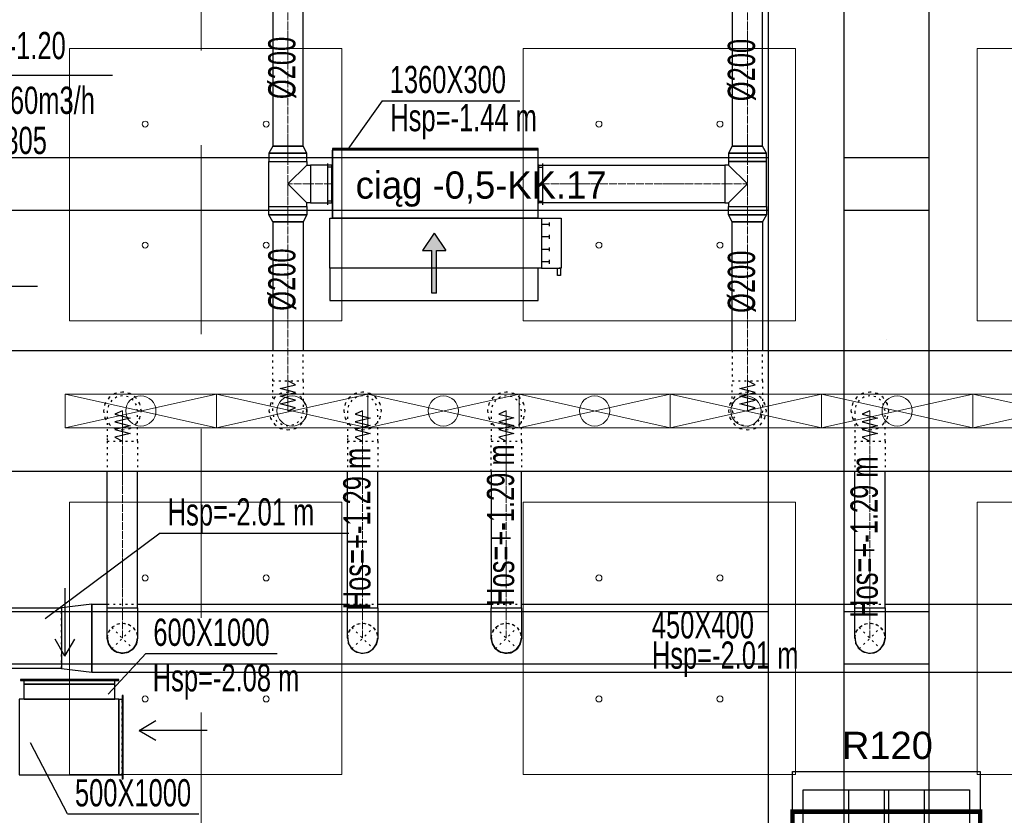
# Model space of a CAD drawing. Header units: centimetres. Extents: x -228435 to 46820, y -89367 to 152985.
# Tile 40 of 252: x -52269 to -45760, y 29331 to 34590. Entities that reach past the tile are written whole.
import ezdxf

# ---------------------------------------------------------------- set-up
doc = ezdxf.new("R2010")
doc.units = ezdxf.units.CM
doc.header["$LTSCALE"] = 50
for name, pattern in [('Balustrady$0$DASHED', [0.75, 0.5, -0.25]), ('CADVENT_CENTERLINE', [9.9, 7.4, -1, 0.5, -1]), ('CADVENT_HIDDEN', [0.8, 0.25, -0.55]), ('Kondygnacja  -0_5$0$HIDDEN', [9.525, 6.35, -3.175]), ('Kondygnacja  -0_5$0$HIDDEN2', [4.7625, 3.175, -1.5875]), ('Osie rzutów$0$DASHDOT2', [12.7, 6.35, -3.175, 0, -3.175])]:
    doc.linetypes.add(name, pattern=pattern)
doc.layers.get('0').update_dxf_attribs({"color": 8})
for name, color, linetype in [('01-103-Went PP_poziom-0_5$0$L_Nawiew', 3, 'Continuous'), ('bgde-nawiewDETAILS', 1, 'Continuous'), ('bgde-nawiewEXP', 1, 'Continuous'), ('bgde-nawiewHIDDEN', 1, 'Continuous'), ('bgde-tekst', 7, 'Continuous'), ('bgde-wywiewEXP', 5, 'Continuous'), ('bgde-wywiewHIDDEN', 5, 'Continuous'), ('bgde-wywiewSOL', 5, 'Continuous'), ('bgde_AJ_strzałki', 7, 'Continuous'), ('bgde_VAV', 7, 'Continuous'), ('bgde_wymiary tłumik VAV', 7, 'Continuous'), ('Kondygnacja  -0_5$0$ARCH_INFO_ODPORNOŚĆ OGNIOWA', 8, 'Continuous'), ('Kondygnacja  -0_5$0$ARCH_KONSTR_POWYŻEJ RZUTU', 8, 'Kondygnacja  -0_5$0$HIDDEN'), ('Kondygnacja  -0_5$0$ARCH_KONSTR_POWYŻEJ RZUTU_IST', 8, 'Kondygnacja  -0_5$0$HIDDEN2'), ('Kondygnacja  -0_5$0$ARCH_KONSTRUKCJA_NIEWIDOCZNA', 8, 'Continuous'), ('Kondygnacja  -0_5$0$ARCH_OKŁADZINA', 8, 'Continuous'), ('Kondygnacja  -0_5$0$ARCH_SŁUPY', 8, 'Continuous'), ('Osie rzutów$0$ARCH_INFO_OSIE_IST', 8, 'Osie rzutów$0$DASHDOT2'), ('Osie rzutów$0$ARCH_INFO_OSIE_OPISY_IST', 8, 'Continuous')]:
    doc.layers.add(name, color=color, linetype=linetype)
for name, color, linetype, lineweight in [('bgde-nawiewCEN', 7, 'Continuous', 13), ('bgde_AJ_specyfikacja', 2, 'Continuous', 30), ('bgde_nawiewnik', 11, 'Continuous', 5), ('SU Lampy kwadratowe  -05$0$ARCH_SUFITY_PODWIESZANE', 8, 'Continuous', 9)]:
    doc.layers.add(name, color=color, linetype=linetype, lineweight=lineweight)
doc.styles.add('Kondygnacja  -0_5$0$Arial', font='ARIAL.TTF')
pattern_1 = [(45, (-1133.3117, -3177.9858), (-0.6735192, 0.6735192), [])]

# ---------------------------------------------------------------- blocks, each defined once
blk = doc.blocks.new('Osie rzutów')
at = {"layer": 'Osie rzutów$0$ARCH_INFO_OSIE_IST', "ltscale": 10}
blk.add_line((7460, 12510), (7460, 4623.26), dxfattribs=at)
blk = doc.blocks.new('SU Lampy kwadratowe  -05$0$moduł sufitu')
at = {"layer": 'SU Lampy kwadratowe  -05$0$ARCH_SUFITY_PODWIESZANE'}
for points in [[(60, -60), (240, -60), (240, -240), (60, -240)], [(360, -60), (540, -60), (540, -240), (360, -240)], [(60, -360), (240, -360), (240, -540), (60, -540)], [(360, -360), (540, -360), (540, -540), (360, -540)]]:
    blk.add_lwpolyline(points, close=True, dxfattribs=at)
for centre in [(110, -110), (190, -110), (410, -110), (490, -110), (110, -190), (190, -190), (410, -190), (490, -190), (110, -410), (190, -410), (410, -410), (490, -410), (110, -490), (190, -490), (410, -490), (490, -490)]:
    blk.add_circle(centre, 2, dxfattribs=at)
blk = doc.blocks.new('SU Lampy kwadratowe  -05')
at = {"layer": 'SU Lampy kwadratowe  -05$0$ARCH_SUFITY_PODWIESZANE'}
for p in [(6860, 8000), (7460, 8000)]:
    blk.add_blockref('SU Lampy kwadratowe  -05$0$moduł sufitu', p, dxfattribs=at)
blk = doc.blocks.new('Kondygnacja  -0_5$0$słup_prostokąt')
at = {"layer": 'Kondygnacja  -0_5$0$ARCH_SŁUPY', "lineweight": 40}
h = blk.add_hatch(dxfattribs=at)
h.set_pattern_fill('ANSI31', color=256, scale=0.3, style=0)
h.set_pattern_definition(pattern_1)
h.paths.add_polyline_path([(36, 34), (39, 34), (39, 84), (36, 84)])
h = blk.add_hatch(dxfattribs=at)
h.set_pattern_fill('ANSI31', color=256, scale=0.3, style=0)
h.set_pattern_definition(pattern_1)
h.paths.add_polyline_path([(89, 80), (89, 83), (39, 83), (39, 80)])
h = blk.add_hatch(dxfattribs=at)
h.set_pattern_fill('ANSI31', color=256, scale=0.3, style=0)
h.set_pattern_definition(pattern_1)
h.paths.add_polyline_path([(89, 34), (92, 34), (92, 84), (89, 84)])
h = blk.add_hatch(dxfattribs=at)
h.set_pattern_fill('ANSI31', color=256, scale=0.3, style=0)
h.set_pattern_definition(pattern_1)
h.paths.add_polyline_path([(89, 57.5), (89, 60.5), (39, 60.5), (39, 57.5)])
h = blk.add_hatch(dxfattribs=at)
h.set_pattern_fill('ANSI31', color=256, scale=0.3, style=0)
h.set_pattern_definition(pattern_1)
h.paths.add_polyline_path([(89, 35), (89, 38), (39, 38), (39, 35)])
at = {"layer": 'Kondygnacja  -0_5$0$ARCH_KONSTRUKCJA_NIEWIDOCZNA'}
blk.add_lwpolyline([(119, 109), (119, 9), (9, 9), (9, 109)], close=True, dxfattribs=at)
for points in [[(36, 109), (36, 84)], [(39, 109), (39, 84)], [(62.5, 109), (62.5, 83)], [(65.5, 109), (65.5, 83)], [(89, 109), (89, 84)], [(92, 109), (92, 84)], [(9, 83), (36, 83)], [(9, 80), (36, 80)], [(92, 83), (119, 83)], [(92, 80), (119, 80)], [(9, 60.5), (36, 60.5)], [(92, 60.5), (119, 60.5)], [(9, 57.5), (36, 57.5)], [(92, 57.5), (119, 57.5)], [(9, 38), (36, 38)], [(9, 35), (36, 35)], [(36, 34), (36, 9)], [(39, 34), (39, 9)], [(62.5, 35), (62.5, 9)], [(65.49, 35), (65.49, 9)], [(89, 34), (89, 9)], [(92, 38), (119, 38)], [(92, 35), (119, 35)], [(92, 34), (92, 9)]]:
    blk.add_lwpolyline(points, dxfattribs=at)
at = {"layer": 'Kondygnacja  -0_5$0$ARCH_OKŁADZINA'}
blk.add_lwpolyline([(2, 121), (126, 121), (126, -3), (2, -3)], close=True, dxfattribs=at)
at = {"layer": 'Kondygnacja  -0_5$0$ARCH_SŁUPY', "lineweight": 40}
for p, q in [((39, 60.5), (89, 60.5)), ((89, 57.5), (39, 57.5))]:
    blk.add_line(p, q, dxfattribs=at)
at = {"layer": 'Kondygnacja  -0_5$0$ARCH_SŁUPY', "lineweight": 30, "const_width": 3}
blk.add_lwpolyline([(2, 94.5), (126, 94.5), (126, 23.5), (2, 23.5)], close=True, dxfattribs=at)
at = {"layer": 'Kondygnacja  -0_5$0$ARCH_SŁUPY', "lineweight": 40}
for points in [[(36, 84), (39, 84), (39, 34), (36, 34)], [(89, 84), (92, 84), (92, 34), (89, 34)]]:
    blk.add_lwpolyline(points, close=True, dxfattribs=at)
for points in [[(89, 83), (39, 83)], [(39, 80), (89, 80)], [(89, 38), (39, 38)], [(39, 35), (89, 35)]]:
    blk.add_lwpolyline(points, dxfattribs=at)
blk = doc.blocks.new('Kondygnacja  -0_5$0$konstrukcja istniejąca -0.5')
at = {"layer": 'Kondygnacja  -0_5$0$ARCH_KONSTR_POWYŻEJ RZUTU_IST', "ltscale": 10}
blk.add_line((7432, 8575), (7432, 7425), dxfattribs=at)
for points in [[(7382, 7425), (7382, 8575)], [(7488, 8575), (7488, 7425)]]:
    blk.add_lwpolyline(points, dxfattribs=at)
at = {"layer": 'Kondygnacja  -0_5$0$ARCH_KONSTR_POWYŻEJ RZUTU_IST', "ltscale": 10, "elevation": 0}
for points in [[(7382, 7832.89), (6338.46, 7832.89), (6338.46, 7867.89), (7382, 7867.89)], [(7432, 7867.89), (7488, 7867.89)], [(7488, 7832.89), (7432, 7832.89)], [(7382, 7532.89), (6338.46, 7532.89), (6338.46, 7567.89), (7382, 7567.89)], [(7432, 7567.89), (7488, 7567.89)], [(7488, 7532.89), (7432, 7532.89)]]:
    blk.add_lwpolyline(points, dxfattribs=at)
blk = doc.blocks.new('*a407')
at = {"layer": 'bgde-tekst'}
blk.add_line((0, 0), (869, 0), dxfattribs=at)
blk = doc.blocks.new('*a413')
at = {"layer": 'bgde-tekst'}
blk.add_line((0, 0), (911, 0), dxfattribs=at)
blk = doc.blocks.new('*a425')
at = {"layer": 'bgde-tekst'}
blk.add_line((0, 0), (1247, 0), dxfattribs=at)
blk = doc.blocks.new('*a373')
at = {"layer": 'bgde-tekst'}
blk.add_line((0, 0), (869, 0), dxfattribs=at)
blk = doc.blocks.new('A$C066D7839')
at = {"layer": 'bgde_nawiewnik'}
for p, q in [((-50, -11.15), (-50, 11.15)), ((-50, 11.15), (50, 11.15)), ((-50, -11.15), (50, 11.15)), ((50, -11.15), (-50, 11.15)), ((50, 11.15), (50, -11.15)), ((50, -11.15), (-50, -11.15))]:
    blk.add_line(p, q, dxfattribs=at)
blk.add_circle((0, 0), 10, dxfattribs=at)
blk = doc.blocks.new('A$C5B3E7367')
at = {"layer": '01-103-Went PP_poziom-0_5$0$L_Nawiew'}
h = blk.add_hatch(color=256, dxfattribs=at)
h.paths.add_polyline_path([(215, 704), (215, 674), (331.7, 674), (331.7, 612.1), (445.9, 689), (331.7, 765.9), (331.7, 704)])
h.paths.add_polyline_path([(48.3, 704), (48.3, 674), (215, 674), (215, 704)])
for p, q in [((215, 1525), (165, 1525)), ((165, 1525), (165, 1505)), ((165, 1505), (215, 1505)), ((215, 1400), (215, 1530)), ((545, 1530), (215, 1530)), ((215, 1530), (215, 1515)), ((545, 1400), (545, 1530)), ((243.8, 1452), (268.8, 1452)), ((256.2, 1452), (256.2, 1400)), ((326.2, 1452), (351.2, 1452)), ((338.8, 1452), (338.8, 1400)), ((408.8, 1452), (433.8, 1452)), ((421.2, 1452), (421.2, 1400)), ((491.2, 1452), (516.2, 1452)), ((503.8, 1452), (503.8, 1400)), ((0, 1378), (215, 1378)), ((0, 0), (0, 1378)), ((545, 1400), (215, 1400)), ((215, 1400), (215, 1378)), ((215, 1378), (215, 0)), ((545, 0), (545, 1400)), ((445.9, 689), (331.7, 765.9)), ((331.7, 704), (331.7, 765.9)), ((48.3, 704), (331.7, 704)), ((48.3, 704), (48.3, 674)), ((48.3, 674), (331.7, 674)), ((445.9, 689), (331.7, 612.1)), ((331.7, 612.1), (331.7, 674)), ((215, 0), (0, 0)), ((215, 0), (545, 0))]:
    blk.add_line(p, q, dxfattribs=at)
blk = doc.blocks.new('A$C53CA46B8')
at = {"layer": 'bgde-wywiewSOL'}
for p, q in [((200.4, 481.1), (-249.6, 481.1)), ((-249.6, 481.1), (-249.6, -878.9)), ((112.9, 511.1), (-162.1, 511.1)), ((-137.1, 481.1), (-137.1, 511.1)), ((87.9, 481.1), (87.9, 511.1)), ((200.4, 481.1), (200.4, -878.9)), ((200.4, -878.9), (-249.6, -878.9)), ((112.9, -908.9), (-162.1, -908.9)), ((-137.1, -878.9), (-137.1, -908.9)), ((87.9, -878.9), (87.9, -908.9))]:
    blk.add_line(p, q, dxfattribs=at)
at = {"layer": '01-103-Went PP_poziom-0_5$0$L_Nawiew'}
blk.add_blockref('A$C5B3E7367', (-794.6, -893.9), dxfattribs=at)
blk = doc.blocks.new('strzałki2')
at = {"layer": 'bgde_AJ_strzałki'}
for p, q in [((0, 686.6), (-64.9, 574.6, 1393)), ((0, 236.6), (0, 686.6)), ((0, 686.6), (64.9, 574.6, 1393))]:
    blk.add_line(p, q, dxfattribs=at)

msp = doc.modelspace()

# ---------------------------------------------------------------- linework, layer by layer
at = {"linetype": 'Balustrady$0$DASHED', "lineweight": 20, "ltscale": 50}
msp.add_lwpolyline([(-53592.361, 52511.025), (-51070.214, 52511.025), (-51070.214, 5276.785), (-53592.361, 5276.785)], close=True, dxfattribs=at)
at = {"layer": 'bgde-nawiewCEN', "linetype": 'CADVENT_CENTERLINE', "ltscale": 0.06}
for p, q in [((-50496.365, 33755.331), (-50496.365, 37796.041)), ((-47458.102, 33755.331), (-47458.102, 37796.041)), ((-50496.365, 33652.331), (-50496.365, 33755.331)), ((-47458.102, 33652.331), (-47458.102, 33755.331)), ((-50496.365, 33652.331), (-50496.365, 33504.331)), ((-47458.102, 33652.331), (-47458.102, 33504.331)), ((-50496.365, 33504.331), (-50496.365, 33356.331)), ((-50346.365, 33504.331), (-50496.365, 33504.331)), ((-50346.365, 33504.331), (-50206.365, 33504.331)), ((-50202.365, 33504.331), (-50206.365, 33504.331)), ((-48842.365, 33504.331), (-48838.365, 33504.331)), ((-47608.102, 33504.331), (-48838.365, 33504.331)), ((-47608.102, 33504.331), (-47458.102, 33504.331)), ((-47458.102, 33504.331), (-47458.102, 33356.331)), ((-50496.365, 33356.331), (-50496.365, 33253.331)), ((-47458.102, 33356.331), (-47458.102, 33253.331)), ((-50496.365, 33253.331), (-50496.365, 32203.959)), ((-47458.102, 33253.331), (-47458.102, 32203.959)), ((-50496.365, 32203.959), (-50496.365, 32185.263)), ((-50496.365, 32185.263), (-50496.365, 32134.152)), ((-47458.102, 32203.959), (-47458.102, 32185.263)), ((-47458.102, 32185.263), (-47458.102, 32134.152)), ((-50496.365, 32134.152), (-50496.365, 32106.359)), ((-50496.365, 32106.359), (-50496.365, 32082.833)), ((-47458.102, 32134.152), (-47458.102, 32106.359)), ((-47458.102, 32106.359), (-47458.102, 32082.833)), ((-50496.365, 32082.833), (-50496.365, 32063.218)), ((-50496.365, 32063.218), (-50496.365, 32047.159)), ((-50496.365, 32047.159), (-50496.365, 32034.3)), ((-50496.365, 32034.3), (-50496.365, 32024.285)), ((-47458.102, 32082.833), (-47458.102, 32063.218)), ((-47458.102, 32063.218), (-47458.102, 32047.159)), ((-47458.102, 32047.159), (-47458.102, 32034.3)), ((-47458.102, 32034.3), (-47458.102, 32024.285)), ((-51590.031, 32003.485), (-51590.031, 32003.959)), ((-51590.031, 32002.359), (-51590.031, 32003.485)), ((-51590.031, 32000.166), (-51590.031, 32002.359)), ((-51590.031, 31996.552), (-51590.031, 32000.166)), ((-51590.031, 31991.159), (-51590.031, 31996.552)), ((-51590.031, 31983.633), (-51590.031, 31991.159)), ((-51590.031, 31973.618), (-51590.031, 31983.633)), ((-51590.031, 31960.759), (-51590.031, 31973.618)), ((-50496.365, 32024.285), (-50496.365, 32016.759)), ((-50496.365, 32016.759), (-50496.365, 32011.366)), ((-50496.365, 32011.366), (-50496.365, 32007.752)), ((-50496.365, 32007.752), (-50496.365, 32005.559)), ((-50496.365, 32005.559), (-50496.365, 32004.433)), ((-50496.365, 32004.433), (-50496.365, 32003.959)), ((-50002.307, 32003.485), (-50002.307, 32003.959)), ((-50002.307, 32002.359), (-50002.307, 32003.485)), ((-50002.307, 32000.166), (-50002.307, 32002.359)), ((-50002.307, 31996.552), (-50002.307, 32000.166)), ((-50002.307, 31991.159), (-50002.307, 31996.552)), ((-50002.307, 31983.633), (-50002.307, 31991.159)), ((-50002.307, 31973.618), (-50002.307, 31983.633)), ((-50002.307, 31960.759), (-50002.307, 31973.618)), ((-49052.307, 32003.509), (-49052.307, 32003.983)), ((-49052.307, 32002.383), (-49052.307, 32003.509)), ((-49052.307, 32000.191), (-49052.307, 32002.383)), ((-49052.307, 31996.576), (-49052.307, 32000.191)), ((-49052.307, 31991.183), (-49052.307, 31996.576)), ((-49052.307, 31983.657), (-49052.307, 31991.183)), ((-49052.307, 31973.642), (-49052.307, 31983.657)), ((-49052.307, 31960.783), (-49052.307, 31973.642)), ((-47458.102, 32024.285), (-47458.102, 32016.759)), ((-47458.102, 32016.759), (-47458.102, 32011.366)), ((-47458.102, 32011.366), (-47458.102, 32007.752)), ((-47458.102, 32007.752), (-47458.102, 32005.559)), ((-47458.102, 32005.559), (-47458.102, 32004.433)), ((-47458.102, 32004.433), (-47458.102, 32003.959)), ((-46648.659, 32003.485), (-46648.659, 32003.959)), ((-46648.659, 32002.359), (-46648.659, 32003.485)), ((-46648.659, 32000.166), (-46648.659, 32002.359)), ((-46648.659, 31996.552), (-46648.659, 32000.166)), ((-46648.659, 31991.159), (-46648.659, 31996.552)), ((-46648.659, 31983.633), (-46648.659, 31991.159)), ((-46648.659, 31973.618), (-46648.659, 31983.633)), ((-46648.659, 31960.759), (-46648.659, 31973.618)), ((-51590.031, 31944.7), (-51590.031, 31960.759)), ((-51590.031, 31925.085), (-51590.031, 31944.7)), ((-51590.031, 31901.559), (-51590.031, 31925.085)), ((-51590.031, 31873.766), (-51590.031, 31901.559)), ((-50002.307, 31944.7), (-50002.307, 31960.759)), ((-50002.307, 31925.085), (-50002.307, 31944.7)), ((-50002.307, 31901.559), (-50002.307, 31925.085)), ((-50002.307, 31873.766), (-50002.307, 31901.559)), ((-49052.307, 31944.724), (-49052.307, 31960.783)), ((-49052.307, 31925.109), (-49052.307, 31944.724)), ((-49052.307, 31901.583), (-49052.307, 31925.109)), ((-49052.307, 31873.791), (-49052.307, 31901.583)), ((-46648.659, 31944.7), (-46648.659, 31960.759)), ((-46648.659, 31925.085), (-46648.659, 31944.7)), ((-46648.659, 31901.559), (-46648.659, 31925.085)), ((-46648.659, 31873.766), (-46648.659, 31901.559)), ((-51590.031, 31822.655), (-51590.031, 31873.766)), ((-50002.307, 31822.655), (-50002.307, 31873.766)), ((-49052.307, 31822.679), (-49052.307, 31873.791)), ((-46648.659, 31822.655), (-46648.659, 31873.766)), ((-51590.031, 31803.959), (-51590.031, 31822.655)), ((-51590.031, 31803.959), (-51590.031, 30701.612)), ((-50002.307, 31803.959), (-50002.307, 31822.655)), ((-50002.307, 31803.959), (-50002.307, 30701.612)), ((-49052.307, 31803.983), (-49052.307, 31822.679)), ((-49052.307, 31803.983), (-49052.307, 30701.612)), ((-46648.659, 31803.959), (-46648.659, 31822.655)), ((-46648.659, 31803.959), (-46648.659, 30701.612)), ((-51590.031, 30701.612), (-51590.031, 30501.612)), ((-50002.307, 30701.612), (-50002.307, 30501.612)), ((-49052.307, 30701.612), (-49052.307, 30501.612)), ((-46648.659, 30701.612), (-46648.659, 30501.612))]:
    msp.add_line(p, q, dxfattribs=at)
at = {"layer": 'bgde-nawiewDETAILS', "linetype": 'CADVENT_HIDDEN'}
for p, q in [((-51660.742, 30430.901), (-51519.321, 30572.322)), ((-51660.742, 30572.322), (-51519.321, 30430.901)), ((-50073.017, 30430.901), (-49931.596, 30572.322)), ((-50073.017, 30572.322), (-49931.596, 30430.901)), ((-49123.017, 30430.901), (-48981.596, 30572.322)), ((-49123.017, 30572.322), (-48981.596, 30430.901)), ((-46719.369, 30430.901), (-46577.948, 30572.322)), ((-46719.369, 30572.322), (-46577.948, 30430.901))]:
    msp.add_line(p, q, dxfattribs=at)
at = {"layer": 'bgde-nawiewEXP', "linetype": 'Continuous'}
for points in [[(-50596.365, 37603.941), (-50596.365, 33755.331), (-50396.365, 33755.331), (-50396.365, 37603.941)], [(-47558.102, 37603.941), (-47558.102, 33755.331), (-47358.102, 33755.331), (-47358.102, 37603.941)], [(-50621.365, 33356.331), (-50621.365, 33652.331), (-50371.365, 33652.331), (-50371.365, 33629.331)], [(-50621.365, 33356.331), (-50371.365, 33356.331), (-50371.365, 33379.331), (-50496.365, 33504.331), (-50371.365, 33629.331), (-50346.365, 33629.331), (-50346.365, 33379.331), (-50371.365, 33379.331)], [(-50206.365, 33379.331), (-50206.365, 33629.331), (-50202.365, 33629.331)], [(-48842.365, 33379.331), (-48838.365, 33379.331), (-48838.365, 33629.331), (-48842.365, 33629.331)], [(-47583.102, 33379.331), (-47458.102, 33504.331), (-47583.102, 33629.331)], [(-50206.365, 33379.331), (-50202.365, 33379.331)], [(-50596.365, 33253.331), (-50596.365, 32403.941)], [(-50596.365, 33253.331), (-50396.365, 33253.331), (-50396.365, 32403.941)], [(-47558.102, 32403.941), (-47558.102, 33253.331), (-47358.102, 33253.331), (-47358.102, 32403.941)], [(-41538.801, 31603.941), (-59190.003, 31603.941), (-59190.003, 32403.941), (-41538.801, 32403.941)], [(-51690.031, 30701.612), (-51490.031, 30701.612), (-51490.031, 31603.941)], [(-51690.031, 30701.612), (-51690.031, 31603.941)], [(-50102.307, 30701.612), (-49902.307, 30701.612), (-49902.307, 31603.941)], [(-50102.307, 30701.612), (-50102.307, 31603.941)], [(-49152.307, 31603.941), (-49152.307, 30701.612), (-48952.307, 30701.612), (-48952.307, 31603.941)], [(-46748.659, 30701.612), (-46548.659, 30701.612), (-46548.659, 31603.941)], [(-46748.659, 30701.612), (-46748.659, 31603.941)], [(-51792.988, 30726.612), (-51690.031, 30726.612)], [(-51490.031, 30726.612), (-50102.307, 30726.612)], [(-49902.307, 30726.612), (-49152.307, 30726.612)], [(-48952.307, 30726.612), (-46748.659, 30726.612)], [(-46548.659, 30726.612), (-45052.307, 30726.612)], [(-52724.8, 30301.612), (-52600.697, 30301.612), (-52600.697, 30701.612), (-51992.988, 30701.612), (-51992.988, 30701.612), (-51992.988, 30301.612), (-52600.697, 30301.612)], [(-50102.307, 30501.612), (-50102.307, 30701.612), (-49902.307, 30701.612), (-49902.307, 30501.612), (-49909.919, 30463.343), (-49913.658, 30457.746)], [(-46748.659, 30501.612), (-46748.659, 30701.612), (-46548.659, 30701.612), (-46548.659, 30501.612), (-46556.271, 30463.343), (-46560.358, 30457.225)], [(-51690.031, 30501.612), (-51685.059, 30476.615)], [(-51688.191, 30497.17), (-51685.492, 30471.826), (-51666.828, 30437.562), (-51661.829, 30433.526)], [(-51683.673, 30469.644), (-51682.419, 30463.343), (-51660.742, 30430.901), (-51639.551, 30416.741)], [(-51517.481, 30435.343), (-51501.469, 30455.172), (-51490.438, 30492.598), (-51491.119, 30498.986)], [(-51501.213, 30458.002), (-51497.643, 30463.343), (-51490.031, 30501.612)], [(-50102.307, 30501.612), (-50094.695, 30463.343), (-50096.008, 30469.945)], [(-50102.307, 30501.612), (-50097.429, 30477.091)], [(-50100.435, 30497.093), (-50097.89, 30472.221), (-50079.367, 30437.88), (-50074.148, 30433.63)], [(-49964.038, 30409.224), (-49931.596, 30430.901), (-49909.919, 30463.343), (-49902.307, 30501.612)], [(-49929.724, 30435.42), (-49913.937, 30454.806), (-49902.752, 30492.186), (-49903.437, 30498.883)], [(-49152.307, 30501.612), (-49147.484, 30477.366)], [(-49150.418, 30497.051), (-49147.961, 30472.453), (-49129.521, 30438.067), (-49124.172, 30433.69)], [(-49146.043, 30470.122), (-49144.695, 30463.343), (-49123.017, 30430.901), (-49102.463, 30417.167)], [(-48979.707, 30435.461), (-48964.05, 30454.592), (-48952.775, 30491.945), (-48953.462, 30498.823)], [(-48963.759, 30457.596), (-48959.919, 30463.343), (-48952.307, 30501.612)], [(-46748.659, 30501.612), (-46743.968, 30478.033)], [(-46748.659, 30501.612), (-46741.047, 30463.343), (-46742.482, 30470.56)], [(-46746.731, 30496.959), (-46744.485, 30473.023), (-46726.251, 30438.528), (-46720.584, 30433.835)], [(-46610.39, 30409.224), (-46577.948, 30430.901), (-46556.271, 30463.343), (-46548.659, 30501.612)], [(-46576.021, 30435.553), (-46560.684, 30454.067), (-46549.186, 30491.352), (-46549.874, 30498.678)], [(-51656.3, 30429.061), (-51636.471, 30413.049), (-51599.045, 30402.019), (-51592.656, 30402.699)], [(-51633.641, 30412.793), (-51628.3, 30409.224), (-51590.031, 30401.612), (-51565.034, 30406.584)], [(-51585.589, 30403.451), (-51560.246, 30406.15), (-51525.982, 30424.815), (-51521.946, 30429.814)], [(-51558.064, 30407.97), (-51551.763, 30409.224), (-51519.321, 30430.901), (-51505.161, 30452.092)], [(-50094.695, 30463.343), (-50073.017, 30430.901), (-50052.229, 30417.011)], [(-50094.695, 30463.343), (-50073.017, 30430.901), (-50040.575, 30409.224), (-50046.172, 30412.963)], [(-50068.498, 30429.029), (-50049.112, 30413.242), (-50011.732, 30402.057), (-50005.035, 30402.742)], [(-50040.575, 30409.224), (-50002.307, 30401.612), (-49977.786, 30406.489)], [(-50040.575, 30409.224), (-50002.307, 30401.612), (-49964.038, 30409.224), (-49970.64, 30407.91)], [(-49997.788, 30403.483), (-49972.916, 30406.028), (-49938.575, 30424.551), (-49934.325, 30429.771)], [(-49964.038, 30409.224), (-49931.596, 30430.901), (-49917.706, 30451.689)], [(-49118.457, 30429.012), (-49099.326, 30413.355), (-49061.973, 30402.08), (-49055.095, 30402.767)], [(-49096.322, 30413.064), (-49090.575, 30409.224), (-49052.307, 30401.612), (-49028.061, 30406.434)], [(-49047.746, 30403.501), (-49023.148, 30405.957), (-48988.762, 30424.397), (-48984.385, 30429.746)], [(-49020.817, 30407.875), (-49014.038, 30409.224), (-48981.596, 30430.901), (-48967.862, 30451.455)], [(-46741.047, 30463.343), (-46719.369, 30430.901), (-46699.38, 30417.545)], [(-46741.047, 30463.343), (-46719.369, 30430.901), (-46686.927, 30409.224), (-46693.045, 30413.311)], [(-46714.717, 30428.974), (-46696.203, 30413.637), (-46658.918, 30402.139), (-46651.592, 30402.827)], [(-46686.927, 30409.224), (-46648.659, 30401.612), (-46625.08, 30406.302)], [(-46686.927, 30409.224), (-46648.659, 30401.612), (-46610.39, 30409.224), (-46617.607, 30407.788)], [(-46644.006, 30403.539), (-46620.071, 30405.785), (-46585.575, 30424.02), (-46580.882, 30429.686)], [(-46610.39, 30409.224), (-46577.948, 30430.901), (-46564.592, 30450.89)], [(-51792.988, 30276.612), (-42620.939, 30276.612)]]:
    msp.add_lwpolyline(points, dxfattribs=at)
for points in [[(-50621.365, 33652.331), (-50371.365, 33652.331), (-50371.365, 33707.174), (-50396.365, 33755.331), (-50596.365, 33755.331), (-50621.365, 33707.174), (-50621.365, 33707.174), (-50611.85, 33707.174), (-50611.85, 33707.174), (-50621.365, 33707.174), (-50621.365, 33707.174)], [(-50202.365, 33729.331), (-48842.365, 33729.331), (-48842.365, 33739.331), (-50202.365, 33739.331)], [(-50202.365, 33279.331), (-48842.365, 33279.331), (-48842.365, 33729.331), (-50202.365, 33729.331)], [(-47583.102, 33652.331), (-47333.102, 33652.331), (-47333.102, 33707.174), (-47358.102, 33755.331), (-47558.102, 33755.331), (-47583.102, 33707.174), (-47583.102, 33707.174), (-47573.587, 33707.174), (-47573.587, 33707.174), (-47583.102, 33707.174), (-47583.102, 33707.174)], [(-50611.85, 33707.174), (-50584.754, 33707.174), (-50584.754, 33707.174)], [(-50584.754, 33707.174), (-50544.201, 33707.174), (-50544.201, 33707.174)], [(-50544.201, 33707.174), (-50496.365, 33707.174), (-50496.365, 33707.174)], [(-50496.365, 33707.174), (-50448.53, 33707.174), (-50448.53, 33707.174)], [(-50448.53, 33707.174), (-50407.977, 33707.174), (-50407.977, 33707.174)], [(-50407.977, 33707.174), (-50380.88, 33707.174), (-50380.88, 33707.174)], [(-50380.88, 33707.174), (-50371.365, 33707.174), (-50371.365, 33707.174)], [(-47573.587, 33707.174), (-47546.491, 33707.174), (-47546.491, 33707.174)], [(-47546.491, 33707.174), (-47505.938, 33707.174), (-47505.938, 33707.174)], [(-47505.938, 33707.174), (-47458.102, 33707.174), (-47458.102, 33707.174)], [(-47458.102, 33707.174), (-47410.267, 33707.174), (-47410.267, 33707.174)], [(-47410.267, 33707.174), (-47369.714, 33707.174), (-47369.714, 33707.174)], [(-47369.714, 33707.174), (-47342.617, 33707.174), (-47342.617, 33707.174)], [(-47342.617, 33707.174), (-47333.102, 33707.174), (-47333.102, 33707.174)], [(-50346.365, 33379.331), (-50206.365, 33379.331), (-50206.365, 33629.331), (-50346.365, 33629.331), (-50346.365, 33388.846)], [(-48838.365, 33379.331), (-48838.365, 33629.331), (-47608.102, 33629.331), (-47608.102, 33379.331)], [(-47608.102, 33379.331), (-47583.102, 33379.331), (-47583.102, 33356.331), (-47333.102, 33356.331), (-47333.102, 33652.331), (-47583.102, 33652.331), (-47583.102, 33629.331), (-47608.102, 33629.331), (-47608.102, 33388.846)], [(-50621.365, 33301.488), (-50621.365, 33356.331), (-50371.365, 33356.331), (-50371.365, 33301.488), (-50396.365, 33253.331), (-50596.365, 33253.331)], [(-47583.102, 33301.488), (-47583.102, 33356.331), (-47333.102, 33356.331), (-47333.102, 33301.488), (-47358.102, 33253.331), (-47558.102, 33253.331)], [(-50621.365, 33301.488), (-50611.85, 33301.488), (-50611.85, 33301.488)], [(-50611.85, 33301.488), (-50584.754, 33301.488), (-50584.754, 33301.488)], [(-50584.754, 33301.488), (-50544.201, 33301.488), (-50544.201, 33301.488)], [(-50544.201, 33301.488), (-50496.365, 33301.488), (-50496.365, 33301.488)], [(-50496.365, 33301.488), (-50448.53, 33301.488), (-50448.53, 33301.488)], [(-50448.53, 33301.488), (-50407.977, 33301.488), (-50407.977, 33301.488)], [(-50407.977, 33301.488), (-50380.88, 33301.488), (-50380.88, 33301.488)], [(-50380.88, 33301.488), (-50371.365, 33301.488), (-50371.365, 33301.488)], [(-47583.102, 33301.488), (-47573.587, 33301.488), (-47573.587, 33301.488)], [(-47573.587, 33301.488), (-47546.491, 33301.488), (-47546.491, 33301.488)], [(-47546.491, 33301.488), (-47505.938, 33301.488), (-47505.938, 33301.488)], [(-47505.938, 33301.488), (-47458.102, 33301.488), (-47458.102, 33301.488)], [(-47458.102, 33301.488), (-47410.267, 33301.488), (-47410.267, 33301.488)], [(-47410.267, 33301.488), (-47369.714, 33301.488), (-47369.714, 33301.488)], [(-47369.714, 33301.488), (-47342.617, 33301.488), (-47342.617, 33301.488)], [(-47342.617, 33301.488), (-47333.102, 33301.488), (-47333.102, 33301.488)], [(-51992.988, 30301.612), (-51792.988, 30276.612), (-51792.988, 30726.612), (-51992.988, 30701.612)], [(-51792.988, 30726.612), (-51792.988, 30276.612)], [(-51690.031, 30501.612), (-51690.031, 30701.612), (-51490.031, 30701.612), (-51490.031, 30501.612), (-51497.643, 30463.343), (-51519.321, 30430.901), (-51551.763, 30409.224), (-51590.031, 30401.612), (-51628.3, 30409.224), (-51660.742, 30430.901), (-51682.419, 30463.343)], [(-49152.307, 30501.612), (-49152.307, 30701.612), (-48952.307, 30701.612), (-48952.307, 30501.612), (-48959.919, 30463.343), (-48981.596, 30430.901), (-49014.038, 30409.224), (-49052.307, 30401.612), (-49090.575, 30409.224), (-49123.017, 30430.901), (-49144.695, 30463.343)], [(-51992.988, 30301.612), (-51992.988, 30301.612)]]:
    msp.add_lwpolyline(points, close=True, dxfattribs=at)
at = {"layer": 'bgde-nawiewHIDDEN', "linetype": 'CADVENT_HIDDEN'}
for points in [[(-50202.365, 33379.331), (-50202.365, 33629.331)], [(-48842.365, 33379.331), (-48842.365, 33629.331)], [(-50596.365, 32203.959), (-50396.365, 32203.959), (-50396.365, 32403.941)], [(-50596.365, 32203.959), (-50596.365, 32403.941)], [(-47558.102, 32403.941), (-47558.102, 32203.959), (-47358.102, 32203.959), (-47358.102, 32403.941)], [(-47558.102, 32047.159), (-47558.102, 32203.959), (-47358.102, 32203.959), (-47358.102, 32003.959), (-47365.714, 31965.691)], [(-47558.102, 32047.159), (-47558.102, 32003.959), (-47550.49, 31965.691), (-47528.813, 31933.248), (-47496.371, 31911.571), (-47458.102, 31903.959), (-47419.834, 31911.571), (-47387.392, 31933.248), (-47365.714, 31965.691), (-47387.392, 31933.248)], [(-47365.714, 31965.691), (-47358.102, 32003.959)], [(-51690.031, 31803.959), (-51690.031, 31603.941)], [(-51690.031, 31803.959), (-51490.031, 31803.959), (-51490.031, 31603.941)], [(-50102.307, 31803.959), (-50102.307, 31603.941)], [(-50102.307, 31803.959), (-49902.307, 31803.959), (-49902.307, 31603.941)], [(-49152.307, 31603.941), (-49152.307, 31803.983), (-48952.307, 31803.983), (-48952.307, 31603.941)], [(-46748.659, 31803.959), (-46748.659, 31603.941)], [(-46748.659, 31803.959), (-46548.659, 31803.959), (-46548.659, 31603.941)], [(-51690.031, 30726.612), (-51490.031, 30726.612)], [(-50102.307, 30726.612), (-49902.307, 30726.612)], [(-49152.307, 30726.612), (-48952.307, 30726.612)], [(-46748.659, 30726.612), (-46548.659, 30726.612)], [(-51992.988, 30301.612), (-51992.988, 30701.612)], [(-51690.031, 30501.612), (-51682.419, 30539.88), (-51660.742, 30572.322), (-51628.3, 30593.999), (-51590.031, 30601.612), (-51551.763, 30593.999), (-51519.321, 30572.322), (-51497.643, 30539.88), (-51490.031, 30501.612)], [(-51689.624, 30510.625), (-51678.594, 30548.051), (-51654.081, 30578.408), (-51619.817, 30597.073), (-51581.018, 30601.205), (-51543.592, 30590.174), (-51513.235, 30565.661), (-51494.57, 30531.397), (-51491.119, 30498.986)], [(-50102.307, 30501.612), (-50094.695, 30539.88), (-50073.017, 30572.322), (-50040.575, 30593.999), (-50002.307, 30601.612), (-49964.038, 30593.999), (-49931.596, 30572.322), (-49909.919, 30539.88), (-49902.307, 30501.612)], [(-50101.861, 30511.037), (-50090.676, 30548.417), (-50066.038, 30578.672), (-50031.697, 30597.195), (-49992.882, 30601.166), (-49955.501, 30589.981), (-49925.246, 30565.343), (-49906.723, 30531.002), (-49903.437, 30498.883)], [(-49152.307, 30501.612), (-49144.695, 30539.88), (-49123.017, 30572.322), (-49090.575, 30593.999), (-49052.307, 30601.612), (-49014.038, 30593.999), (-48981.596, 30572.322), (-48959.919, 30539.88), (-48952.307, 30501.612)], [(-49151.838, 30511.278), (-49140.563, 30548.631), (-49115.851, 30578.826), (-49081.465, 30597.266), (-49042.64, 30601.143), (-49005.287, 30589.868), (-48975.092, 30565.156), (-48956.652, 30530.77), (-48953.462, 30498.823)], [(-46748.659, 30501.612), (-46741.047, 30539.88), (-46719.369, 30572.322), (-46686.927, 30593.999), (-46648.659, 30601.612), (-46610.39, 30593.999), (-46577.948, 30572.322), (-46556.271, 30539.88), (-46548.659, 30501.612)], [(-46748.131, 30511.871), (-46736.633, 30549.156), (-46711.742, 30579.204), (-46677.247, 30597.438), (-46638.399, 30601.084), (-46601.114, 30589.586), (-46571.067, 30564.695), (-46552.832, 30530.2), (-46549.874, 30498.678)], [(-51689.624, 30510.625), (-51688.191, 30497.17)], [(-51685.059, 30476.615), (-51683.673, 30469.644)], [(-50101.861, 30511.037), (-50100.435, 30497.093)], [(-50097.429, 30477.091), (-50096.008, 30469.945)], [(-49151.838, 30511.278), (-49150.418, 30497.051)], [(-49147.484, 30477.366), (-49146.043, 30470.122)], [(-46748.131, 30511.871), (-46746.731, 30496.959)], [(-46743.968, 30478.033), (-46742.482, 30470.56)], [(-51661.829, 30433.526), (-51656.3, 30429.061)], [(-51639.551, 30416.741), (-51633.641, 30412.793)], [(-51592.656, 30402.699), (-51585.589, 30403.451)], [(-51565.034, 30406.584), (-51558.064, 30407.97)], [(-51521.946, 30429.814), (-51517.481, 30435.343)], [(-51505.161, 30452.092), (-51501.213, 30458.002)], [(-50074.148, 30433.63), (-50068.498, 30429.029)], [(-50052.229, 30417.011), (-50046.172, 30412.963)], [(-50005.035, 30402.742), (-49997.788, 30403.483)], [(-49977.786, 30406.489), (-49970.64, 30407.91)], [(-49934.325, 30429.771), (-49929.724, 30435.42)], [(-49917.706, 30451.689), (-49913.658, 30457.746)], [(-49124.172, 30433.69), (-49118.457, 30429.012)], [(-49102.463, 30417.167), (-49096.322, 30413.064)], [(-49055.095, 30402.767), (-49047.746, 30403.501)], [(-49028.061, 30406.434), (-49020.817, 30407.875)], [(-48984.385, 30429.746), (-48979.707, 30435.461)], [(-48967.862, 30451.455), (-48963.759, 30457.596)], [(-46720.584, 30433.835), (-46714.717, 30428.974)], [(-46699.38, 30417.545), (-46693.045, 30413.311)], [(-46651.592, 30402.827), (-46644.006, 30403.539)], [(-46625.08, 30406.302), (-46617.607, 30407.788)], [(-46580.882, 30429.686), (-46576.021, 30435.553)], [(-46564.592, 30450.89), (-46560.358, 30457.225)]]:
    msp.add_lwpolyline(points, dxfattribs=at)
for points in [[(-50596.365, 32007.752), (-50596.365, 32203.959), (-50396.365, 32203.959), (-50396.365, 32003.959), (-50403.977, 31965.691), (-50425.655, 31933.248), (-50458.097, 31911.571), (-50496.365, 31903.959), (-50534.634, 31911.571), (-50567.076, 31933.248), (-50588.753, 31965.691), (-50596.365, 32003.959), (-50596.365, 32005.559)], [(-51715.031, 32003.959), (-51705.516, 31956.123), (-51678.42, 31915.571), (-51637.867, 31888.474), (-51590.031, 31878.959), (-51542.196, 31888.474), (-51501.643, 31915.571), (-51474.546, 31956.123), (-51465.031, 32003.959), (-51474.546, 32051.794), (-51501.643, 32092.347), (-51542.196, 32119.444), (-51590.031, 32128.959), (-51637.867, 32119.444), (-51678.42, 32092.347), (-51705.516, 32051.794)], [(-51715.031, 32003.959), (-51705.516, 31956.123), (-51678.42, 31915.571), (-51637.867, 31888.474), (-51590.031, 31878.959), (-51542.196, 31888.474), (-51501.643, 31915.571), (-51474.546, 31956.123), (-51465.031, 32003.959), (-51474.546, 32051.794), (-51501.643, 32092.347), (-51542.196, 32119.444), (-51590.031, 32128.959), (-51637.867, 32119.444), (-51678.42, 32092.347), (-51705.516, 32051.794)], [(-51690.031, 31803.959), (-51490.031, 31803.959), (-51490.031, 32003.959), (-51497.643, 32042.227), (-51519.321, 32074.67), (-51551.763, 32096.347), (-51590.031, 32103.959), (-51628.3, 32096.347), (-51660.742, 32074.67), (-51682.419, 32042.227), (-51690.031, 32003.959), (-51690.031, 31822.655)], [(-50621.365, 32003.959), (-50611.85, 31956.123), (-50584.754, 31915.571), (-50544.201, 31888.474), (-50496.365, 31878.959), (-50448.53, 31888.474), (-50407.977, 31915.571), (-50380.88, 31956.123), (-50371.365, 32003.959), (-50380.88, 32051.794), (-50407.977, 32092.347), (-50448.53, 32119.444), (-50496.365, 32128.959), (-50544.201, 32119.444), (-50584.754, 32092.347), (-50611.85, 32051.794)], [(-50621.365, 32003.959), (-50611.85, 31956.123), (-50584.754, 31915.571), (-50544.201, 31888.474), (-50496.365, 31878.959), (-50448.53, 31888.474), (-50407.977, 31915.571), (-50380.88, 31956.123), (-50371.365, 32003.959), (-50380.88, 32051.794), (-50407.977, 32092.347), (-50448.53, 32119.444), (-50496.365, 32128.959), (-50544.201, 32119.444), (-50584.754, 32092.347), (-50611.85, 32051.794)], [(-50127.307, 32003.959), (-50117.792, 31956.123), (-50090.695, 31915.571), (-50050.142, 31888.474), (-50002.307, 31878.959), (-49954.471, 31888.474), (-49913.918, 31915.571), (-49886.822, 31956.123), (-49877.307, 32003.959), (-49886.822, 32051.794), (-49913.918, 32092.347), (-49954.471, 32119.444), (-50002.307, 32128.959), (-50050.142, 32119.444), (-50090.695, 32092.347), (-50117.792, 32051.794)], [(-50127.307, 32003.959), (-50117.792, 31956.123), (-50090.695, 31915.571), (-50050.142, 31888.474), (-50002.307, 31878.959), (-49954.471, 31888.474), (-49913.918, 31915.571), (-49886.822, 31956.123), (-49877.307, 32003.959), (-49886.822, 32051.794), (-49913.918, 32092.347), (-49954.471, 32119.444), (-50002.307, 32128.959), (-50050.142, 32119.444), (-50090.695, 32092.347), (-50117.792, 32051.794)], [(-50102.307, 31803.959), (-49902.307, 31803.959), (-49902.307, 32003.959), (-49909.919, 32042.227), (-49931.596, 32074.67), (-49964.038, 32096.347), (-50002.307, 32103.959), (-50040.575, 32096.347), (-50073.017, 32074.67), (-50094.695, 32042.227), (-50102.307, 32003.959), (-50102.307, 31822.655)], [(-49177.307, 32003.983), (-49167.792, 31956.148), (-49140.695, 31915.595), (-49100.142, 31888.498), (-49052.307, 31878.983), (-49004.471, 31888.498), (-48963.918, 31915.595), (-48936.822, 31956.148), (-48927.307, 32003.983), (-48936.822, 32051.819), (-48963.918, 32092.371), (-49004.471, 32119.468), (-49052.307, 32128.983), (-49100.142, 32119.468), (-49140.695, 32092.371), (-49167.792, 32051.819)], [(-49177.307, 32003.983), (-49167.792, 31956.148), (-49140.695, 31915.595), (-49100.142, 31888.498), (-49052.307, 31878.983), (-49004.471, 31888.498), (-48963.918, 31915.595), (-48936.822, 31956.148), (-48927.307, 32003.983), (-48936.822, 32051.819), (-48963.918, 32092.371), (-49004.471, 32119.468), (-49052.307, 32128.983), (-49100.142, 32119.468), (-49140.695, 32092.371), (-49167.792, 32051.819)], [(-49152.307, 31803.983), (-48952.307, 31803.983), (-48952.307, 32003.983), (-48959.919, 32042.251), (-48981.596, 32074.694), (-49014.038, 32096.371), (-49052.307, 32103.983), (-49090.575, 32096.371), (-49123.017, 32074.694), (-49144.695, 32042.251), (-49152.307, 32003.983), (-49152.307, 31822.679)], [(-47583.102, 32003.959), (-47573.587, 31956.123), (-47546.491, 31915.571), (-47505.938, 31888.474), (-47458.102, 31878.959), (-47410.267, 31888.474), (-47369.714, 31915.571), (-47342.617, 31956.123), (-47333.102, 32003.959), (-47342.617, 32051.794), (-47369.714, 32092.347), (-47410.267, 32119.444), (-47458.102, 32128.959), (-47505.938, 32119.444), (-47546.491, 32092.347), (-47573.587, 32051.794)], [(-47583.102, 32003.959), (-47573.587, 31956.123), (-47546.491, 31915.571), (-47505.938, 31888.474), (-47458.102, 31878.959), (-47410.267, 31888.474), (-47369.714, 31915.571), (-47342.617, 31956.123), (-47333.102, 32003.959), (-47342.617, 32051.794), (-47369.714, 32092.347), (-47410.267, 32119.444), (-47458.102, 32128.959), (-47505.938, 32119.444), (-47546.491, 32092.347), (-47573.587, 32051.794)], [(-46773.659, 32003.959), (-46764.144, 31956.123), (-46737.047, 31915.571), (-46696.494, 31888.474), (-46648.659, 31878.959), (-46600.823, 31888.474), (-46560.27, 31915.571), (-46533.174, 31956.123), (-46523.659, 32003.959), (-46533.174, 32051.794), (-46560.27, 32092.347), (-46600.823, 32119.444), (-46648.659, 32128.959), (-46696.494, 32119.444), (-46737.047, 32092.347), (-46764.144, 32051.794)], [(-46773.659, 32003.959), (-46764.144, 31956.123), (-46737.047, 31915.571), (-46696.494, 31888.474), (-46648.659, 31878.959), (-46600.823, 31888.474), (-46560.27, 31915.571), (-46533.174, 31956.123), (-46523.659, 32003.959), (-46533.174, 32051.794), (-46560.27, 32092.347), (-46600.823, 32119.444), (-46648.659, 32128.959), (-46696.494, 32119.444), (-46737.047, 32092.347), (-46764.144, 32051.794)], [(-46748.659, 31996.552), (-46748.659, 31803.959), (-46548.659, 31803.959), (-46548.659, 32003.959), (-46556.271, 32042.227), (-46577.948, 32074.67), (-46610.39, 32096.347), (-46648.659, 32103.959), (-46686.927, 32096.347), (-46719.369, 32074.67), (-46741.047, 32042.227), (-46748.659, 32003.959), (-46748.659, 32000.166)], [(-51992.988, 30701.612), (-51992.988, 30701.612)], [(-51992.988, 30301.612), (-51992.988, 30301.612)]]:
    msp.add_lwpolyline(points, close=True, dxfattribs=at)
at = {"layer": 'bgde-nawiewHIDDEN'}
for points in [[(-50496.365, 32003.959), (-50446.365, 32025.257), (-50546.365, 32050.618), (-50446.365, 32075.839), (-50546.365, 32101.124), (-50446.365, 32126.659), (-50546.365, 32152.018), (-50446.365, 32177.477), (-50496.365, 32203.959)], [(-47458.102, 32003.959), (-47408.102, 32025.257), (-47508.102, 32050.618), (-47408.102, 32075.839), (-47508.102, 32101.124), (-47408.102, 32126.659), (-47508.102, 32152.018), (-47408.102, 32177.477), (-47458.102, 32203.959)], [(-51590.031, 32003.959), (-51640.031, 31981.885), (-51540.031, 31956.779), (-51640.031, 31931.546), (-51540.031, 31905.868), (-51640.031, 31880.722), (-51540.031, 31855.642), (-51640.031, 31830.347), (-51590.031, 31803.959)], [(-50002.307, 32003.959), (-50052.307, 31982.661), (-49952.307, 31957.299), (-50052.307, 31932.079), (-49952.307, 31906.794), (-50052.307, 31881.259), (-49952.307, 31855.9), (-50052.307, 31830.441), (-50002.307, 31803.959)], [(-49052.307, 32003.983), (-49102.307, 31982.685), (-49002.307, 31957.324), (-49102.307, 31932.103), (-49002.307, 31906.818), (-49102.307, 31881.283), (-49002.307, 31855.924), (-49102.307, 31830.466), (-49052.307, 31803.983)], [(-46648.659, 32003.959), (-46698.659, 31981.885), (-46598.659, 31956.779), (-46698.659, 31931.546), (-46598.659, 31905.868), (-46698.659, 31880.722), (-46598.659, 31855.642), (-46698.659, 31830.347), (-46648.659, 31803.959)]]:
    msp.add_lwpolyline(points, dxfattribs=at)
at = {"layer": 'bgde-tekst'}
for points in [[(-49872.908, 34054.934), (-50100.882, 33734.15), (-50100.882, 33734.15)], [(-51340.98, 31196.803), (-52100.439, 30628.686), (-52100.439, 30628.686)], [(-51435.775, 30400.884), (-51683.49, 30131.21), (-51683.49, 30131.21)], [(-51954.155, 29339.723), (-52198.945, 29809.775), (-52198.945, 29809.775)]]:
    msp.add_lwpolyline(points, dxfattribs=at)
at = {"layer": 'bgde-tekst', "elevation": 1920}
for points in [[(-49872.908, 34054.934), (-50100.882, 33734.15), (-50100.882, 33734.15)], [(-51340.98, 31196.803), (-52100.439, 30628.686), (-52100.439, 30628.686)], [(-51435.775, 30400.884), (-51683.49, 30131.21), (-51683.49, 30131.21)], [(-51954.155, 29339.723), (-52198.945, 29809.775), (-52198.945, 29809.775)]]:
    msp.add_lwpolyline(points, dxfattribs=at)
at = {"layer": 'bgde-wywiewEXP', "linetype": 'Continuous'}
for points in [[(-52265.003, 30221.595), (-51615.003, 30221.595), (-51615.003, 30227.595), (-52265.003, 30227.595)], [(-52273.836, 29597.595), (-51615.003, 29597.595), (-51615.003, 30097.595), (-52273.836, 30097.595)], [(-51615.003, 30097.595), (-51615.003, 29597.595)], [(-51591.003, 29572.595), (-51585.003, 29572.595), (-51585.003, 30122.595), (-51591.003, 30122.595)]]:
    msp.add_lwpolyline(points, close=True, dxfattribs=at)
for points in [[(-52240.003, 30097.595), (-51640.003, 30097.595), (-51640.003, 30197.595), (-52240.003, 30197.595), (-52240.003, 30221.595)], [(-52240.003, 30097.595), (-52240.003, 30197.595), (-51640.003, 30197.595), (-51640.003, 30221.595)], [(-51615.003, 30097.595), (-51591.003, 30097.595)], [(-51615.003, 29597.595), (-51591.003, 29597.595)]]:
    msp.add_lwpolyline(points, dxfattribs=at)
at = {"layer": 'bgde-wywiewHIDDEN', "linetype": 'CADVENT_HIDDEN'}
for points in [[(-52265.003, 30221.595), (-51640.003, 30221.595), (-52240.003, 30221.595), (-51615.003, 30221.595), (-51615.003, 30227.595), (-52265.003, 30227.595)], [(-52265.003, 30221.595), (-52265.003, 30221.595)], [(-52240.003, 30197.595), (-52240.003, 30197.595)], [(-51591.003, 30122.595), (-51591.003, 30122.595)], [(-51615.003, 29597.595), (-51615.003, 29597.595)]]:
    msp.add_lwpolyline(points, close=True, dxfattribs=at)
for points in [[(-52240.003, 30197.595), (-51640.003, 30197.595), (-51640.003, 30221.595)], [(-52240.003, 30197.595), (-52240.003, 30221.595)], [(-51615.003, 29597.595), (-51615.003, 30097.595), (-51591.003, 30097.595), (-51591.003, 29597.595), (-51591.003, 30097.595), (-51591.003, 29572.595), (-51585.003, 29572.595), (-51585.003, 30122.595), (-51591.003, 30122.595), (-51591.003, 30097.595)], [(-51615.003, 29597.595), (-51591.003, 29597.595)]]:
    msp.add_lwpolyline(points, dxfattribs=at)
at = {"layer": 'bgde_VAV'}
msp.add_line((-51655.669, 34221.21, -2909.976), (-52728.85, 34221.21, -2909.976), dxfattribs=at)
at = {"layer": 'bgde_wymiary tłumik VAV'}
msp.add_line((-53082.678, 32829.602), (-52152.333, 32829.602), dxfattribs=at)

# ---------------------------------------------------------------- block references
at = {"layer": '01-103-Went PP_poziom-0_5$0$L_Nawiew', "xscale": -1, "rotation": 270}
msp.add_blockref('A$C53CA46B8', (-49324.978, 33527.901, 3110), dxfattribs=at)
at = {"layer": '01-103-Went PP_poziom-0_5$0$L_Nawiew', "xscale": 10, "yscale": 10, "zscale": 10}
for p in [(-51468.405, 32003.959, 1362.041), (-50468.405, 32003.959, 1362.041), (-49468.405, 32003.959, 1362.041), (-48468.405, 32003.959, 1362.041), (-47468.405, 32003.959, 1362.041), (-46468.405, 32003.959, 1362.041), (-45468.405, 32003.959, 1362.041)]:
    msp.add_blockref('A$C066D7839', p, dxfattribs=at)
at = {"layer": 'bgde-tekst'}
for name, p in [('*a413', (-49872.908, 34054.934)), ('*a413', (-49872.908, 34054.934, 1920)), ('*a425', (-51340.98, 31196.803)), ('*a425', (-51340.98, 31196.803, 1920)), ('*a407', (-51435.775, 30400.884)), ('*a407', (-51435.775, 30400.884, 1920)), ('*a373', (-51954.155, 29339.723)), ('*a373', (-51954.155, 29339.723, 1920))]:
    msp.add_blockref(name, p, dxfattribs=at)
at = {"layer": 'bgde_AJ_strzałki', "rotation": 180}
msp.add_blockref('strzałki2', (-51970.279, 31069.248, 340), dxfattribs=at)
at = {"layer": 'bgde_AJ_strzałki', "xscale": -1, "rotation": 90}
msp.add_blockref('strzałki2', (-50793.835, 29892.162, -356.5), dxfattribs=at)
at = {"layer": 'Kondygnacja  -0_5$0$ARCH_KONSTR_POWYŻEJ RZUTU', "xscale": 10, "yscale": 10, "zscale": 10}
msp.add_blockref('Kondygnacja  -0_5$0$konstrukcja istniejąca -0.5', (-121140, -45000), dxfattribs=at)
at = {"layer": 'Kondygnacja  -0_5$0$ARCH_SŁUPY', "xscale": 10, "yscale": 10, "zscale": 10}
msp.add_blockref('Kondygnacja  -0_5$0$słup_prostokąt', (-47180, 28410), dxfattribs=at)
msp.add_blockref('Kondygnacja  -0_5$0$słup_prostokąt', (-47180, 28410), dxfattribs=at)
at = {"layer": 'Osie rzutów$0$ARCH_INFO_OSIE_OPISY_IST', "xscale": 10, "yscale": 10, "zscale": 10}
msp.add_blockref('Osie rzutów', (-121140, -45000), dxfattribs=at)
at = {"layer": 'SU Lampy kwadratowe  -05$0$ARCH_SUFITY_PODWIESZANE', "xscale": 10, "yscale": 10, "zscale": 10}
msp.add_blockref('SU Lampy kwadratowe  -05', (-121140, -45000), dxfattribs=at)

# ---------------------------------------------------------------- texts
at = {"layer": 'bgde-tekst', "width": 0.7}
for s, p in [('%%c200', (-50446.365, 34065.412, 630)), ('%%c200', (-47408.102, 34051.314, 630)), ('%%c200', (-50446.365, 32665.934, 630)), ('%%c200', (-47408.102, 32651.836, 630)), ('Hos=+-1.29 m ', (-49950.539, 30692.861, -257.769)), ('Hos=+-1.29 m ', (-49000.539, 30715.611, -271.968)), ('Hos=+-1.29 m ', (-46596.891, 30635.986, -167.161))]:
    msp.add_text(s, height=180, rotation=90, dxfattribs=at).set_placement(p)
for s, p in [('1360X300', (-49822.908, 34104.934)), ('1360X300', (-49822.908, 34104.934, 1920)), ('Hsp=-1.44 m ', (-49819.376, 33852.991)), ('Hsp=-1.44 m ', (-49819.376, 33852.991, 1920)), ('Hsp=-2.01 m ', (-51290.98, 31246.803)), ('Hsp=-2.01 m ', (-51290.98, 31246.803, 1920)), ('450X400', (-48090.003, 30500)), ('450X400', (-48090.003, 30500, 1920)), ('600X1000', (-51385.775, 30450.884)), ('600X1000', (-51385.775, 30450.884, 1920)), ('Hsp=-2.01 m ', (-48090.003, 30300)), ('Hsp=-2.01 m ', (-48090.003, 30300, 1920)), ('Hsp=-2.08 m ', (-51390.003, 30150)), ('Hsp=-2.08 m ', (-51390.003, 30150, 1920)), ('500X1000', (-51904.155, 29389.723)), ('500X1000', (-51904.155, 29389.723, 1920))]:
    msp.add_text(s, height=180, dxfattribs=at).set_placement(p)
at = {"layer": 'bgde_AJ_specyfikacja', "insert": (-50048.339, 33587.406, 630), "char_height": 180, "width": 1750.96649, "attachment_point": 1}
msp.add_mtext('ciąg -0,5-KK.17', dxfattribs=at)
at = {"layer": 'bgde_VAV', "width": 0.7}
for s, p in [('VAV-1.20', (-52685.907, 34329.513, -989.976)), ('V=3360m3/h', (-52732.316, 33967.704, -989.976))]:
    msp.add_text(s, height=180, dxfattribs=at).set_placement(p)
at = {"layer": 'bgde_wymiary tłumik VAV', "width": 0.7}
msp.add_text('400x305', height=180, dxfattribs=at).set_placement((-52735.864, 33702.426, 1920))
at = {"layer": 'Kondygnacja  -0_5$0$ARCH_INFO_ODPORNOŚĆ OGNIOWA', "insert": (-46532.905, 29941.838), "char_height": 180, "width": 533.32525, "attachment_point": 5, "style": 'Kondygnacja  -0_5$0$Arial'}
msp.add_mtext('\\PR120', dxfattribs=at)
msp.add_mtext('\\PR120', dxfattribs=at)

doc.saveas('drawing.dxf')
